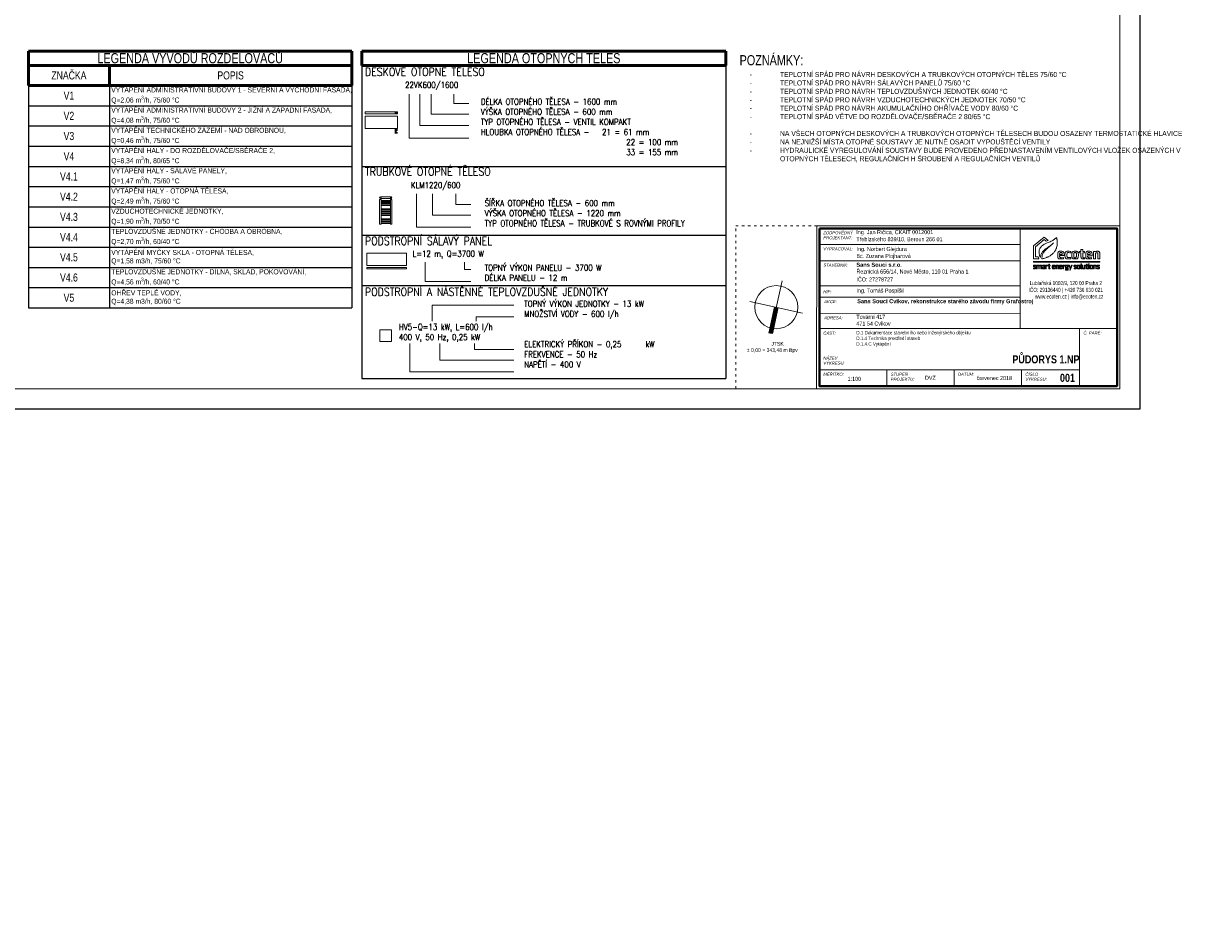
# Model space of a CAD drawing. Header units: millimetres. Extents: x 852228 to 2308442, y -221817 to -112108.
# Tile 3 of 24: x 949827 to 1007874, y -221817 to -177034. Entities that reach past the tile are written whole.
import ezdxf

# ---------------------------------------------------------------- set-up
doc = ezdxf.new("R2010")
doc.units = ezdxf.units.MM
doc.header["$LTSCALE"] = 10
doc.linetypes.add('ACAD_ISO03W100', pattern=[30, 12, -18])
doc.linetypes.add('DASHED', pattern=[19.05, 12.7, -6.35])
for name, color, linetype, lineweight in [('_UT_popis', 7, 'Continuous', 15), ('_UT_telesa', 40, 'Continuous', 15), ('_UT_zarizeni', 50, 'Continuous', 15), ('AA_FORMÁTY TISK', 7, 'Continuous', 15), ('AA_ROZPISKY', 7, 'Continuous', 15), ('AA_STUPEŇ DVZ', 4, 'Continuous', 15), ('AA_VÝKRES - BOURÁNÍ', 3, 'Continuous', 15), ('Kóty_obecně', 7, 'Continuous', 25), ('T-p_privodni', 1, 'Continuous', 35), ('T-p_zpetne', 5, 'DASHED', 35)]:
    doc.layers.add(name, color=color, linetype=linetype, lineweight=lineweight)
doc.layers.add('AA_FORMÁTY NETISK', color=40, linetype='Continuous', plot=False)
doc.styles.add('Popis', font='simplex.shx', dxfattribs={"width": 0.85, "height": 150})
doc.styles.get("Standard").update_dxf_attribs({"font": 'ic-simplex.shx', "width": 0.8})

# ---------------------------------------------------------------- blocks, each defined once
blk = doc.blocks.new('ecoten_logo_obrys')
at = {"lineweight": 5}
for points in [[(750, 1940), (899, 1620), (0, 1620), (0, 3760), (1740, 5160), (2420, 4610), (2057, 4478), (1740, 4740), (320, 3600), (320, 1940), (750, 1940)], [(3740, 5090), (3760, 5040), (3780, 4980), (3790, 4930), (3810, 4860), (3820, 4800), (3830, 4750), (3840, 4700), (3850, 4650), (3860, 4600), (3860, 4560), (3870, 4480), (3870, 4440), (3880, 4360), (3880, 4230), (3880, 4100), (3880, 4050), (3871, 3920), (3849, 3780), (3819, 3640), (3769, 3440), (3750, 3380), (3709, 3280), (3669, 3190), (3630, 3110), (3600, 3050), (3530, 2930), (3480, 2850), (3440, 2790), (3370, 2700), (3291, 2609), (3210, 2520), (3089, 2411), (2969, 2311), (2890, 2250), (2820, 2200), (2710, 2131), (2610, 2071), (2480, 1999), (2420, 1970), (2320, 1921), (2200, 1870), (2100, 1830), (2000, 1789), (1850, 1740), (1720, 1701), (1600, 1671), (1480, 1641), (1390, 1620), (1360, 1620), (1360, 1670), (1370, 1810), (1400, 2000), (1430, 2130), (1481, 2320), (1531, 2450), (1580, 2560), (1630, 2640), (1680, 2720), (1730, 2780), (1819, 2890), (1891, 2969), (1981, 3059), (2151, 3219), (2271, 3319), (2350, 3390), (2521, 3519), (2641, 3619), (2749, 3711), (2840, 3790), (2920, 3870), (3000, 3939), (3121, 4059), (3270, 4220), (3170, 4130), (3081, 4049), (2970, 3960), (2840, 3850), (2720, 3760), (2560, 3640), (2450, 3560), (2331, 3479), (2160, 3360), (2070, 3290), (1990, 3229), (1850, 3120), (1740, 3020), (1660, 2940), (1550, 2830), (1479, 2740), (1420, 2650), (1360, 2560), (1310, 2470), (1270, 2370), (1221, 2250), (1191, 2150), (1150, 2000), (1130, 1910), (1120, 1870), (1100, 1930), (1070, 2000), (1009, 2160), (979, 2270), (950, 2370), (920, 2540), (910, 2690), (910, 2830), (929, 2940), (959, 3080), (1010, 3220), (1059, 3330), (1131, 3450), (1180, 3520), (1241, 3590), (1331, 3679), (1461, 3789), (1549, 3861), (1640, 3920), (1761, 3989), (1900, 4060), (2030, 4121), (2140, 4170), (2240, 4210), (2410, 4269), (2550, 4320), (2730, 4400), (2890, 4481), (3030, 4559), (3130, 4619), (3220, 4671), (3290, 4720), (3380, 4780), (3440, 4830), (3560, 4920), (3650, 5000), (3740, 5090)], [(4260, 2140), (4980, 2140), (4980, 2240), (4971, 2420), (4961, 2530), (4931, 2650), (4891, 2720), (4850, 2770), (4770, 2820), (4700, 2840), (4640, 2850), (4580, 2860), (4510, 2860), (4340, 2860), (4260, 2851), (4190, 2830), (4110, 2800), (4060, 2760), (4020, 2720), (4000, 2680), (3980, 2630), (3961, 2540), (3950, 2470), (3950, 2420), (3950, 2340), (3950, 2120), (3950, 2030), (3960, 1970), (3979, 1850), (3990, 1810), (4010, 1770), (4040, 1720), (4070, 1690), (4120, 1650), (4170, 1630), (4230, 1610), (4300, 1600), (4560, 1600), (4680, 1611), (4820, 1631), (4910, 1640), (4910, 1840), (4590, 1812), (4440, 1809), (4390, 1820), (4360, 1830), (4330, 1850), (4310, 1870), (4300, 1890), (4290, 1910), (4280, 1940), (4260, 2020), (4260, 2140)], [(4260, 2350), (4680, 2350), (4680, 2400), (4670, 2480), (4660, 2550), (4640, 2590), (4610, 2620), (4590, 2630), (4570, 2640), (4540, 2650), (4400, 2650), (4370, 2640), (4330, 2620), (4310, 2600), (4290, 2580), (4280, 2550), (4270, 2510), (4260, 2440), (4260, 2350)], [(6090, 2820), (6090, 2600), (5910, 2619), (5780, 2630), (5590, 2630), (5540, 2620), (5500, 2590), (5480, 2560), (5460, 2480), (5450, 2410), (5450, 2040), (5460, 1980), (5480, 1930), (5500, 1890), (5530, 1860), (5570, 1840), (5610, 1830), (5670, 1820), (5850, 1820), (5970, 1830), (6100, 1839), (6100, 1650), (6010, 1629), (5880, 1611), (5760, 1600), (5490, 1600), (5410, 1610), (5350, 1630), (5290, 1660), (5260, 1680), (5220, 1720), (5190, 1770), (5160, 1840), (5139, 1930), (5130, 2070), (5130, 2100), (5130, 2410), (5140, 2480), (5160, 2610), (5180, 2660), (5200, 2700), (5230, 2750), (5260, 2780), (5310, 2810), (5360, 2830), (5400, 2840), (5460, 2850), (5550, 2861), (5660, 2861), (5810, 2850), (5950, 2840), (6040, 2829), (6090, 2820)], [(6240, 2060), (6240, 2410), (6250, 2520), (6270, 2610), (6290, 2660), (6310, 2700), (6340, 2740), (6380, 2780), (6430, 2810), (6500, 2830), (6600, 2849), (6940, 2849), (7010, 2840), (7070, 2820), (7120, 2800), (7150, 2780), (7200, 2730), (7230, 2690), (7250, 2650), (7270, 2580), (7280, 2530), (7290, 2480), (7301, 2320), (7301, 2140), (7291, 1990), (7280, 1900), (7260, 1830), (7240, 1780), (7210, 1730), (7180, 1700), (7150, 1670), (7090, 1640), (7030, 1620), (6980, 1610), (6910, 1600), (6630, 1600), (6550, 1610), (6480, 1630), (6430, 1650), (6390, 1670), (6330, 1720), (6300, 1780), (6280, 1830), (6270, 1870), (6260, 1910), (6250, 1980), (6240, 2060)], [(6710, 2660), (6820, 2660), (6860, 2650), (6910, 2630), (6940, 2600), (6960, 2560), (6970, 2520), (6980, 2470), (6990, 2360), (6990, 2090), (6981, 1990), (6970, 1940), (6950, 1880), (6930, 1850), (6900, 1830), (6860, 1810), (6820, 1800), (6720, 1800), (6680, 1810), (6640, 1830), (6610, 1850), (6590, 1870), (6570, 1910), (6560, 2000), (6551, 2130), (6551, 2330), (6560, 2460), (6570, 2530), (6580, 2570), (6600, 2600), (6620, 2620), (6650, 2640), (6670, 2650), (6710, 2660)], [(8810, 2140), (9530, 2140), (9530, 2240), (9521, 2420), (9511, 2530), (9481, 2650), (9441, 2720), (9400, 2770), (9320, 2820), (9250, 2840), (9190, 2850), (9130, 2860), (9060, 2860), (8890, 2860), (8810, 2851), (8740, 2830), (8660, 2800), (8610, 2760), (8570, 2720), (8550, 2680), (8530, 2630), (8511, 2540), (8500, 2470), (8500, 2420), (8500, 2340), (8500, 2120), (8500, 2030), (8510, 1970), (8529, 1850), (8540, 1810), (8560, 1770), (8590, 1720), (8620, 1690), (8670, 1650), (8720, 1630), (8780, 1610), (8850, 1600), (9110, 1600), (9230, 1611), (9370, 1631), (9460, 1640), (9460, 1840), (9140, 1812), (8990, 1809), (8940, 1820), (8910, 1830), (8880, 1850), (8860, 1870), (8850, 1890), (8840, 1910), (8830, 1940), (8810, 2020), (8810, 2140)], [(8810, 2350), (9230, 2350), (9230, 2400), (9220, 2480), (9210, 2550), (9190, 2590), (9160, 2620), (9140, 2630), (9120, 2640), (9090, 2650), (8950, 2650), (8920, 2640), (8880, 2620), (8860, 2600), (8840, 2580), (8830, 2550), (8820, 2510), (8810, 2440), (8810, 2350)], [(9740, 1620), (10060, 1620), (10060, 2540), (10210, 2589), (10320, 2610), (10370, 2610), (10410, 2600), (10430, 2580), (10440, 2560), (10440, 2550), (10440, 1620), (10764, 1620), (10764, 2590), (10740, 2680), (10710, 2740), (10660, 2790), (10610, 2820), (10560, 2840), (10520, 2850), (10320, 2850), (10240, 2830), (10160, 2800), (10040, 2750), (10030, 2770), (10020, 2800), (10010, 2830), (9740, 2830), (9740, 1620)], [(0, 1220), (10764, 1220), (10764, 1070), (0, 1070), (0, 1220)], [(30, 0), (290, 0), (320, 10), (340, 20), (360, 30), (390, 60), (400, 80), (410, 100), (410, 110), (410, 200), (400, 230), (380, 260), (360, 280), (330, 300), (270, 330), (220, 350), (170, 370), (140, 390), (120, 400), (100, 430), (100, 480), (110, 500), (140, 520), (240, 520), (350, 510), (380, 510), (380, 590), (280, 601), (140, 601), (90, 590), (70, 580), (50, 570), (40, 560), (20, 540), (10, 520), (0, 490), (0, 410), (10, 380), (20, 360), (40, 330), (70, 310), (100, 290), (150, 270), (220, 240), (260, 220), (290, 200), (300, 190), (310, 170), (310, 120), (300, 100), (280, 90), (250, 80), (110, 80), (30, 90), (30, 0)], [(520, 0), (520, 590), (600, 590), (610, 550), (660, 570), (720, 590), (800, 600), (850, 600), (900, 590), (930, 570), (940, 560), (1020, 580), (1070, 590), (1140, 600), (1200, 600), (1250, 590), (1280, 570), (1300, 540), (1310, 510), (1310, 0), (1220, 0), (1220, 470), (1210, 490), (1180, 510), (1120, 510), (1020, 491), (970, 480), (960, 470), (960, 0), (870, 0), (870, 480), (860, 500), (840, 510), (770, 510), (620, 470), (620, 0), (520, 0)], [(1450, 580), (1470, 500), (1610, 520), (1700, 520), (1730, 510), (1750, 500), (1760, 480), (1770, 460), (1770, 330), (1560, 330), (1530, 330), (1500, 320), (1480, 310), (1450, 290), (1430, 260), (1420, 230), (1420, 120), (1430, 80), (1440, 60), (1460, 30), (1480, 10), (1510, 0), (1540, -10), (1600, -10), (1650, 0), (1690, 10), (1760, 39), (1770, 40), (1780, 0), (1860, 0), (1860, 500), (1850, 530), (1840, 560), (1810, 580), (1790, 590), (1750, 600), (1580, 600), (1450, 580)], [(1770, 260), (1770, 130), (1620, 81), (1570, 80), (1540, 90), (1520, 120), (1510, 150), (1510, 210), (1540, 240), (1580, 260), (1770, 270), (1770, 260)], [(1990, 0), (1990, 590), (2080, 590), (2080, 550), (2130, 570), (2200, 590), (2260, 600), (2280, 600), (2280, 520), (2230, 510), (2160, 490), (2090, 470), (2080, 460), (2080, 0), (1990, 0)], [(2350, 510), (2350, 590), (2490, 590), (2490, 740), (2590, 740), (2590, 590), (2720, 590), (2720, 510), (2590, 510), (2590, 140), (2600, 100), (2620, 80), (2640, 70), (2740, 70), (2740, 0), (2680, -10), (2630, -10), (2580, 0), (2550, 10), (2510, 50), (2490, 120), (2490, 510), (2350, 510)], [(3160, 260), (3530, 260), (3530, 420), (3509, 510), (3490, 540), (3460, 570), (3390, 600), (3210, 600), (3170, 590), (3130, 570), (3100, 540), (3080, 490), (3070, 440), (3070, 160), (3090, 80), (3110, 40), (3150, 10), (3180, 0), (3240, -10), (3330, -10), (3500, 10), (3500, 80), (3400, 69), (3280, 69), (3220, 80), (3190, 100), (3170, 140), (3160, 180), (3160, 260)], [(3160, 340), (3160, 410), (3170, 460), (3190, 500), (3230, 520), (3270, 530), (3340, 530), (3390, 510), (3410, 490), (3430, 450), (3440, 420), (3440, 340), (3160, 340)], [(3640, 590), (3640, 0), (3740, 0), (3740, 470), (3840, 501), (3890, 510), (3960, 510), (3980, 500), (3990, 470), (3990, 0), (4090, 0), (4090, 500), (4070, 550), (4040, 580), (3990, 600), (3920, 600), (3850, 590), (3780, 570), (3730, 550), (3720, 590), (3640, 590)], [(4300, 260), (4670, 260), (4670, 420), (4649, 510), (4630, 540), (4600, 570), (4530, 600), (4350, 600), (4310, 590), (4270, 570), (4240, 540), (4220, 490), (4210, 440), (4210, 160), (4230, 80), (4250, 40), (4290, 10), (4320, 0), (4380, -10), (4470, -10), (4640, 10), (4640, 80), (4540, 69), (4420, 69), (4360, 80), (4330, 100), (4310, 140), (4300, 180), (4300, 260)], [(4300, 340), (4300, 410), (4310, 460), (4330, 500), (4370, 520), (4410, 530), (4480, 530), (4530, 510), (4550, 490), (4570, 450), (4580, 420), (4580, 340), (4300, 340)], [(4780, 0), (4780, 590), (4870, 590), (4870, 550), (4920, 570), (4990, 590), (5050, 600), (5070, 600), (5070, 520), (5020, 510), (4950, 490), (4880, 470), (4870, 460), (4870, 0), (4780, 0)], [(5670, 600), (5320, 600), (5260, 590), (5210, 570), (5180, 540), (5160, 510), (5150, 470), (5150, 330), (5170, 280), (5190, 260), (5210, 240), (5190, 220), (5190, 130), (5210, 90), (5240, 60), (5280, 50), (5490, 50), (5540, 30), (5570, -10), (5570, -30), (5570, -70), (5560, -90), (5540, -110), (5500, -130), (5330, -130), (5220, -121), (5220, -210), (5350, -219), (5500, -219), (5570, -200), (5620, -170), (5650, -130), (5670, -80), (5670, 20), (5650, 70), (5620, 100), (5570, 120), (5530, 130), (5320, 130), (5290, 140), (5280, 160), (5280, 200), (5300, 210), (5510, 210), (5570, 240), (5590, 260), (5610, 290), (5620, 340), (5620, 480), (5610, 520), (5680, 530), (5680, 600), (5670, 600)], [(5320, 520), (5470, 520), (5500, 510), (5520, 490), (5530, 460), (5530, 370), (5520, 330), (5490, 300), (5450, 290), (5320, 290), (5290, 300), (5270, 310), (5250, 330), (5240, 370), (5240, 460), (5260, 490), (5280, 510), (5320, 520)], [(5750, 590), (5860, 590), (6016, 109), (6172, 589), (6280, 589), (5998, -230), (5910, -230), (5980, 0), (5950, 0), (5750, 590)], [(6610, 0), (6870, 0), (6900, 10), (6920, 20), (6940, 30), (6970, 60), (6980, 80), (6990, 100), (6990, 110), (6990, 200), (6980, 230), (6960, 260), (6940, 280), (6910, 300), (6850, 330), (6800, 350), (6750, 370), (6720, 390), (6700, 400), (6680, 430), (6680, 480), (6690, 500), (6720, 520), (6820, 520), (6930, 510), (6960, 510), (6960, 590), (6860, 601), (6720, 601), (6670, 590), (6650, 580), (6630, 570), (6620, 560), (6600, 540), (6590, 520), (6580, 490), (6580, 410), (6590, 380), (6600, 360), (6620, 330), (6650, 310), (6680, 290), (6730, 270), (6800, 240), (6840, 220), (6870, 200), (6880, 190), (6890, 170), (6890, 120), (6880, 100), (6860, 90), (6830, 80), (6690, 80), (6610, 90), (6610, 0)], [(7090, 170), (7090, 420), (7110, 500), (7130, 540), (7160, 570), (7200, 590), (7260, 600), (7400, 600), (7450, 590), (7500, 570), (7530, 540), (7550, 500), (7560, 440), (7569, 370), (7569, 200), (7560, 130), (7540, 80), (7530, 60), (7490, 20), (7450, 0), (7370, -10), (7280, -10), (7210, 0), (7170, 20), (7140, 40), (7110, 90), (7090, 170)], [(7190, 200), (7190, 390), (7200, 450), (7210, 490), (7230, 510), (7280, 530), (7380, 530), (7420, 510), (7450, 480), (7460, 440), (7470, 380), (7470, 210), (7470, 170), (7450, 110), (7420, 90), (7380, 70), (7270, 70), (7240, 80), (7220, 100), (7200, 130), (7190, 200)], [(7850, -10), (7770, -10), (7730, 10), (7700, 50), (7690, 80), (7680, 130), (7680, 810), (7790, 810), (7790, 100), (7800, 70), (7820, 60), (7850, 60), (7850, -10)], [(8387, 1), (8387, 591), (8287, 591), (8287, 121), (8187, 90), (8137, 81), (8067, 81), (8047, 91), (8037, 121), (8037, 591), (7937, 591), (7937, 91), (7957, 41), (7987, 11), (8037, -9), (8107, -9), (8177, 1), (8247, 21), (8297, 41), (8307, 1), (8387, 1)], [(8480, 510), (8480, 590), (8620, 590), (8620, 740), (8720, 740), (8720, 590), (8850, 590), (8850, 510), (8720, 510), (8720, 140), (8730, 100), (8750, 80), (8770, 70), (8870, 70), (8870, 0), (8810, -10), (8760, -10), (8710, 0), (8680, 10), (8640, 50), (8620, 120), (8620, 510), (8480, 510)], [(8960, 710), (8980, 680), (9050, 680), (9070, 710), (9070, 770), (9050, 790), (8980, 790), (8960, 770), (8960, 710)], [(8970, 590), (8970, 0), (9060, 0), (9060, 590), (8970, 590)], [(9175, 170), (9175, 420), (9195, 500), (9215, 540), (9245, 570), (9285, 590), (9345, 600), (9485, 600), (9535, 590), (9585, 570), (9615, 540), (9635, 500), (9645, 440), (9654, 370), (9654, 200), (9645, 130), (9625, 80), (9615, 60), (9575, 20), (9535, 0), (9455, -10), (9365, -10), (9295, 0), (9255, 20), (9225, 40), (9195, 90), (9175, 170)], [(9275, 200), (9275, 390), (9285, 450), (9295, 490), (9315, 510), (9365, 530), (9465, 530), (9505, 510), (9535, 480), (9545, 440), (9555, 380), (9555, 210), (9555, 170), (9535, 110), (9505, 90), (9465, 70), (9355, 70), (9325, 80), (9305, 100), (9285, 130), (9275, 200)], [(9770, 590), (9770, 0), (9870, 0), (9870, 470), (9970, 501), (10020, 510), (10090, 510), (10110, 500), (10120, 470), (10120, 0), (10220, 0), (10220, 500), (10200, 550), (10170, 580), (10120, 600), (10050, 600), (9980, 590), (9910, 570), (9860, 550), (9850, 590), (9770, 590)], [(10360, 0), (10620, 0), (10650, 10), (10670, 20), (10690, 30), (10720, 60), (10730, 80), (10740, 100), (10740, 110), (10740, 200), (10730, 230), (10710, 260), (10690, 280), (10660, 300), (10600, 330), (10550, 350), (10500, 370), (10470, 390), (10450, 400), (10430, 430), (10430, 480), (10440, 500), (10470, 520), (10570, 520), (10680, 510), (10710, 510), (10710, 590), (10610, 601), (10470, 601), (10420, 590), (10400, 580), (10380, 570), (10370, 560), (10350, 540), (10340, 520), (10330, 490), (10330, 410), (10340, 380), (10350, 360), (10370, 330), (10400, 310), (10430, 290), (10480, 270), (10550, 240), (10590, 220), (10620, 200), (10630, 190), (10640, 170), (10640, 120), (10630, 100), (10610, 90), (10580, 80), (10440, 80), (10360, 90), (10360, 0)]]:
    blk.add_lwpolyline(points, dxfattribs=at)
blk.add_lwpolyline([(8270, 1800), (8170, 1800), (8120, 1810), (8090, 1830), (8070, 1850), (8050, 1900), (8050, 2620), (8320, 2620), (8320, 2830), (8050, 2830), (8050, 3130), (7730, 3130), (7730, 2830), (7460, 2830), (7460, 2620), (7730, 2620), (7730, 1960), (7740, 1880), (7750, 1830), (7770, 1770), (7790, 1730), (7840, 1680), (7880, 1650), (7920, 1630), (7980, 1610), (8050, 1600), (8230, 1600), (8300, 1610), (8350, 1620), (8350, 1810)], close=True, dxfattribs=at)
blk = doc.blocks.new('*T158')
at = {"layer": 'Kóty_obecně', "color": 6, "linetype": 'ByBlock', "lineweight": 50, "transparency": 16777216}
for p, q in [((0, 0), (16000, 0)), ((0, 0), (0, -1700)), ((16000, 0), (16000, -1700)), ((0, -700), (16000, -700)), ((4000, -700), (4000, -1700)), ((0, -1700), (16000, -1700))]:
    blk.add_line(p, q, dxfattribs=at)
at = {"layer": 'Kóty_obecně', "color": 0, "linetype": 'ByBlock', "lineweight": -2, "transparency": 16777216}
for p, q in [((0, -1700), (0, -12700)), ((4000, -1700), (4000, -12700)), ((16000, -1700), (16000, -12700)), ((0, -2700), (16000, -2700)), ((0, -3700), (16000, -3700)), ((0, -4700), (16000, -4700)), ((0, -5700), (16000, -5700)), ((0, -6700), (16000, -6700)), ((0, -7700), (16000, -7700)), ((0, -8700), (16000, -8700)), ((0, -9700), (16000, -9700)), ((0, -10700), (16000, -10700)), ((0, -11700), (16000, -11700)), ((0, -12700), (16000, -12700))]:
    blk.add_line(p, q, dxfattribs=at)
at = {"layer": 'Kóty_obecně', "color": 0, "transparency": 16777216}
for s, insert, char_height, width, attachment_point in [('{\\Fc:\\program files\\ab studio\\cadkonplus 2018\\2018\\fonts\\ic-simplex|c238;LEGENDA VÝVODŮ ROZDĚLOVAČŮ}', (8000, -350), 500, 15997, 5), ('Z{\\Fc:\\program files\\ab studio\\cadkonplus 2018\\2018\\fonts\\ic-simplex|c238;NAČKA}', (2000, -1200), 400, 3997, 5), ('P{\\Fc:\\program files\\ab studio\\cadkonplus 2018\\2018\\fonts\\ic-simplex|c238;OPIS}', (10000, -1200), 400, 11997, 5), ('\\A1;{\\Fc:\\program files\\ab studio\\cadkonplus 2018\\2018\\fonts\\ic-simplex|c238; VYTÁPĚNÍ ADMINISTRATIVNÍ BUDOVY 1 - SEVERNÍ A VÝCHODNÍ FASÁDA,\\P Q=2,06 m\\H0.7x;\\S3^ ;\\H1.42857x;/h, 75/60 °C}', (4001.5, -2200), 250, 11997, 4), ('{\\Fc:\\program files\\ab studio\\cadkonplus 2018\\2018\\fonts\\ic-simplex|c238;V1}', (2000, -2200), 400, 3997, 5), ('\\A1;{\\Fc:\\program files\\ab studio\\cadkonplus 2018\\2018\\fonts\\ic-simplex|c238; VYTÁPĚNÍ ADMINISTRATIVNÍ BUDOVY 2 - JIŽNÍ A ZÁPADNÍ FASÁDA,\\P Q=4,08 m\\H0.7x;\\S3^ ;\\H1.42857x;/h, 75/60 °C}', (4001.5, -3200), 250, 11997, 4), ('{\\Fc:\\program files\\ab studio\\cadkonplus 2018\\2018\\fonts\\ic-simplex|c238;V2}', (2000, -3200), 400, 3997, 5), ('{\\Fc:\\program files\\ab studio\\cadkonplus 2018\\2018\\fonts\\ic-simplex|c238;V3}', (2000, -4200), 400, 3997, 5), ('\\A1;{\\Fc:\\program files\\ab studio\\cadkonplus 2018\\2018\\fonts\\ic-simplex|c238; VYTÁPĚNÍ TECHNICKÉHO ZÁZEMÍ - NAD OBROBNOU,\\P Q=0,46 m\\H0.7x;\\S3^ ;\\H1.42857x;/h, 75/60 °C}', (4001.5, -4200), 250, 11997, 4), ('{\\Fc:\\program files\\ab studio\\cadkonplus 2018\\2018\\fonts\\ic-simplex|c238;V4}', (2000, -5200), 400, 3997, 5), ('\\A1;{\\Fc:\\program files\\ab studio\\cadkonplus 2018\\2018\\fonts\\ic-simplex|c238; VYTÁPĚNÍ HALY - DO ROZDĚLOVAČE/SBĚRAČE 2, \\P Q=8,34 m\\H0.7x;\\S3^ ;\\H1.42857x;/h, 80/65 °C}', (4001.5, -5200), 250, 11997, 4), ('\\A1;{\\Fc:\\program files\\ab studio\\cadkonplus 2018\\2018\\fonts\\ic-simplex|c238; VYTÁPĚNÍ HALY - SÁLAVÉ PANELY,\\P Q=1,47 m\\H0.7x;\\S3^ ;\\H1.42857x;/h, 75/60 °C}', (4001.5, -6200), 250, 11997, 4), ('{\\Fc:\\program files\\ab studio\\cadkonplus 2018\\2018\\fonts\\ic-simplex|c238;V4.1}', (2000, -6200), 400, 3997, 5), ('\\A1;{\\Fc:\\program files\\ab studio\\cadkonplus 2018\\2018\\fonts\\ic-simplex|c238; VYTÁPĚNÍ HALY - OTOPNÁ TĚLESA,\\P Q=2,49 m\\H0.7x;\\S3^ ;\\H1.42857x;/h, 75/60 °C}', (4001.5, -7200), 250, 11997, 4), ('{\\Fc:\\program files\\ab studio\\cadkonplus 2018\\2018\\fonts\\ic-simplex|c238;V4.2}', (2000, -7200), 400, 3997, 5), ('{\\Fc:\\program files\\ab studio\\cadkonplus 2018\\2018\\fonts\\ic-simplex|c238;V4.3}', (2000, -8200), 400, 3997, 5), ('\\A1;{\\Fc:\\program files\\ab studio\\cadkonplus 2018\\2018\\fonts\\ic-simplex|c238; VZDUCHOTECHNICKÉ JEDNOTKY,\\P Q=1,90 m\\H0.7x;\\S3^ ;\\H1.42857x;/h, 70/50 °C}', (4001.5, -8200), 250, 11997, 4), ('\\A1;{\\Fc:\\program files\\ab studio\\cadkonplus 2018\\2018\\fonts\\ic-simplex|c238; TEPLOVZDUŠNÉ JEDNOTKY - CHODBA A OBROBNA,\\P Q=2,70 m\\H0.7x;\\S3^ ;\\H1.42857x;/h, 60/40 °C}', (4001.5, -9200), 250, 11997, 4), ('{\\Fc:\\program files\\ab studio\\cadkonplus 2018\\2018\\fonts\\ic-simplex|c238;V4.4}', (2000, -9200), 400, 3997, 5), ('\\A1;{\\Fc:\\program files\\ab studio\\cadkonplus 2018\\2018\\fonts\\ic-simplex|c238; VYTÁPĚNÍ MYČKY SKLA - OTOPNÁ TĚLESA, \\P Q=1,58 m3/h, 75/60 °C}', (4001.5, -10200), 250, 11997, 4), ('{\\Fc:\\program files\\ab studio\\cadkonplus 2018\\2018\\fonts\\ic-simplex|c238;V4.5}', (2000, -10200), 400, 3997, 5), ('{\\Fc:\\program files\\ab studio\\cadkonplus 2018\\2018\\fonts\\ic-simplex|c238;V4.6}', (2000, -11200), 400, 3997, 5), ('\\A1;{\\Fc:\\program files\\ab studio\\cadkonplus 2018\\2018\\fonts\\ic-simplex|c238; TEPLOVZDUŠNÉ JEDNOTKY - DÍLNA, SKLAD, POKOVOVÁNÍ,\\P Q=4,56 m\\H0.7x;\\S3^ ;\\H1.42857x;/h, 60/40 °C}', (4001.5, -11200), 250, 11997, 4), ('{\\Fc:\\program files\\ab studio\\cadkonplus 2018\\2018\\fonts\\ic-simplex|c238;V5}', (2000, -12200), 400, 3997, 5), ('\\A1;{\\Fc:\\program files\\ab studio\\cadkonplus 2018\\2018\\fonts\\ic-simplex|c238; OHŘEV TEPLÉ VODY,\\P Q=4,38 m3/h, 80/60 °C}', (4001.5, -12200), 250, 11997, 4)]:
    blk.add_mtext(s, dxfattribs=dict(at, insert=insert, char_height=char_height, width=width, attachment_point=attachment_point))
blk = doc.blocks.new('*T159')
at = {"layer": 'Kóty_obecně', "color": 6, "linetype": 'ByBlock', "lineweight": 50, "transparency": 16777216}
for p, q in [((0, 0), (18000, 0)), ((0, 0), (0, -700)), ((18000, 0), (18000, -700)), ((0, -700), (18000, -700))]:
    blk.add_line(p, q, dxfattribs=at)
at = {"layer": 'Kóty_obecně', "color": 0, "linetype": 'ByBlock', "lineweight": -2, "transparency": 16777216}
for p, q in [((0, -700), (0, -16200)), ((18000, -700), (18000, -16200)), ((0, -5700), (18000, -5700)), ((0, -9100), (18000, -9100)), ((0, -11600), (18000, -11600)), ((0, -16200), (18000, -16200))]:
    blk.add_line(p, q, dxfattribs=at)
at = {"layer": 'Kóty_obecně', "color": 0, "transparency": 16777216, "insert": (9000, -350), "char_height": 500, "width": 17997, "attachment_point": 5}
blk.add_mtext('{\\Fc:\\program files\\ab studio\\cadkonplus 2018\\2018\\fonts\\ic-simplex|c238;LEGENDA OTOPNÝCH TĚLES}', dxfattribs=at)
blk = doc.blocks.new('*U138', base_point=(-800, 0))
blk.add_hatch(color=256).paths.add_polyline_path([(765, -50, 1), (725, -50, 1)])
at = {"color": 0, "linetype": 'ByBlock', "lineweight": -2}
for p, q in [((-800, -100), (-800, 0)), ((-800, 0), (800, 0)), ((800, 0), (800, -100)), ((800, -100), (-800, -100))]:
    blk.add_line(p, q, dxfattribs=at)
at = {"color": 0, "lineweight": -2}
for p, q in [((-760, -100), (-760, -100)), ((-660, -100), (-660, -100)), ((660, -100), (660, -100)), ((760, -100), (760, -100))]:
    blk.add_line(p, q, dxfattribs=at)
blk.add_circle((745, -50), 20)
blk = doc.blocks.new('*U123', base_point=(-300, 0))
at = {"color": 0, "linetype": 'ByBlock', "lineweight": -2}
for p, q in [((265, 0), (-265, 0)), ((-265, -70), (265, -70))]:
    blk.add_line(p, q, dxfattribs=at)
for p, q in [((-265, -35), (-265, -35)), ((265, -35), (265, -35))]:
    blk.add_line(p, q)
for centre in [(-265, -35), (265, -35)]:
    blk.add_circle(centre, 35, dxfattribs=at)

msp = doc.modelspace()

# ---------------------------------------------------------------- hatches: boundary and pattern name
at = {"layer": '_UT_telesa'}
h = msp.add_hatch(color=256, dxfattribs=at)
h.dxf.hatch_style = 1
h.paths.add_polyline_path([(968235, -181478, 1), (968235, -181438, 1)])

# ---------------------------------------------------------------- linework, layer by layer
at = {"layer": '_UT_popis'}
for points in [[(968921, -180533), (968921, -182707), (971864, -182707)], [(969445, -180533), (969445, -182076), (971864, -182076)], [(970004, -180533), (970004, -181525), (971864, -181525)], [(971864, -181002), (971124, -181002), (971124, -180533)], [(969280, -185464), (969280, -187109), (971958, -187109)], [(970066, -185464), (970066, -186523), (971958, -186523)], [(971220, -185464), (971220, -185993), (971958, -185993)], [(969698, -188844), (969698, -189795), (971958, -189795)], [(971659, -188844), (971659, -189210), (971958, -189210)], [(970059, -191771), (970059, -190979), (974089, -190979)], [(974089, -191544), (972236, -191544), (972236, -191771)], [(968946, -192872), (968946, -194265), (974089, -194265)], [(970430, -192872), (970430, -193701), (974089, -193701)], [(972150, -192872), (972150, -193168), (974089, -193168)]]:
    msp.add_lwpolyline(points, dxfattribs=at)
at = {"layer": '_UT_telesa'}
msp.add_lwpolyline([(968340, -181623), (968340, -182223), (966740, -182223), (966740, -181623)], close=True, dxfattribs=at)
for points in [[(967453, -185750), (967453, -186970), (967523, -186970), (967523, -185750), (967453, -185750)], [(967983, -185800), (967523, -185800)], [(967983, -185835), (967523, -185835)], [(967983, -185900), (967523, -185900)], [(967983, -185935), (967523, -185935)], [(967983, -186000), (967523, -186000)], [(967983, -186035), (967523, -186035)], [(967983, -186200), (967523, -186200)], [(967983, -186235), (967523, -186235)], [(967983, -186300), (967523, -186300)], [(967983, -185750), (967983, -186970), (968053, -186970), (968053, -185750), (967983, -185750)], [(967983, -186335), (967523, -186335)], [(967983, -186400), (967523, -186400)], [(967983, -186435), (967523, -186435)], [(967983, -186500), (967523, -186500)], [(967983, -186535), (967523, -186535)], [(967983, -186700), (967523, -186700)], [(967983, -186735), (967523, -186735)], [(967983, -186800), (967523, -186800)], [(967983, -186835), (967523, -186835)], [(967983, -186900), (967523, -186900)], [(967983, -186935), (967523, -186935)]]:
    msp.add_lwpolyline(points, dxfattribs=at)
msp.add_circle((968235, -181458), 20, dxfattribs=at)
at = {"layer": '_UT_zarizeni'}
for p, q in [((966822, -188404), (966822, -189004)), ((966822, -189107), (966822, -189167)), ((967465, -192194), (967465, -192774)), ((968045, -192194), (967465, -192194)), ((968045, -192774), (968045, -192194)), ((967465, -192774), (968045, -192774))]:
    msp.add_line(p, q, dxfattribs=at)
for points in [[(966822, -189004), (968774, -189004), (968774, -188404), (966822, -188404)], [(966822, -189167), (968774, -189167), (968774, -189107), (966822, -189107)]]:
    msp.add_lwpolyline(points, dxfattribs=at)
at = {"layer": 'AA_FORMÁTY NETISK'}
msp.add_lwpolyline([(1005077, -112108), (886277, -112108), (886277, -196108), (1005077, -196108)], close=True, dxfattribs=at)
at = {"layer": 'AA_FORMÁTY TISK'}
msp.add_lwpolyline([(1004077, -113108), (887277, -113108), (887277, -195108), (1004077, -195108)], close=True, dxfattribs=at)
at = {"layer": 'AA_ROZPISKY', "lineweight": 20}
for p, q in [((989211, -187973), (999145, -187974)), ((989211, -188773), (999145, -188774)), ((989211, -188773), (999145, -188774)), ((989211, -190023), (999145, -190024)), ((989252, -190576), (999145, -190577)), ((989252, -191376), (999144, -191377)), ((989211, -192123), (1003944, -192124)), ((989211, -194173), (1002085, -194174)), ((992544, -194173), (992544, -194973)), ((995878, -194173), (995877, -194973)), ((999211, -194174), (999211, -194974))]:
    msp.add_line(p, q, dxfattribs=at)
at = {"layer": 'AA_ROZPISKY'}
for p, q in [((986790, -192374), (987366, -189771)), ((988380, -191361), (985776, -190785)), ((1002086, -192124), (1002085, -194974))]:
    msp.add_line(p, q, dxfattribs=at)
at = {"layer": 'AA_ROZPISKY', "lineweight": 80}
msp.add_line((987078, -191073), (986790, -192374), dxfattribs=at)
at = {"layer": 'AA_ROZPISKY', "linetype": 'ACAD_ISO03W100', "lineweight": 20}
msp.add_lwpolyline([(985078, -187039), (1004078, -187041), (1004077, -195108), (985077, -195106)], close=True, dxfattribs=at)
at = {"layer": 'AA_ROZPISKY', "lineweight": 20}
for points in [[(989078, -187039), (1004078, -187041), (1004077, -195108), (989077, -195106)], [(999145, -187174), (1003945, -187174), (1003944, -192124), (999144, -192124)]]:
    msp.add_lwpolyline(points, close=True, dxfattribs=at)
at = {"layer": 'AA_ROZPISKY', "lineweight": 40}
msp.add_lwpolyline([(989212, -187173), (1003945, -187174), (1003944, -194974), (989211, -194973)], close=True, dxfattribs=at)
at = {"layer": 'AA_ROZPISKY'}
msp.add_circle((987078, -191073), 1067, dxfattribs=at)
at = {"layer": 'T-p_privodni'}
msp.add_lwpolyline([(968235, -182223), (968235, -182473)], dxfattribs=at)
at = {"layer": 'T-p_zpetne'}
msp.add_lwpolyline([(968285, -182223), (968285, -182473)], dxfattribs=at)

# ---------------------------------------------------------------- block references
for name, p in [('*T158', (950077, -178406)), ('*T159', (966577, -178406))]:
    msp.add_blockref(name, p)
at = {"layer": '_UT_telesa'}
msp.add_blockref('*U138', (966740, -181408), dxfattribs=at)
at = {"layer": '_UT_telesa', "rotation": 180}
msp.add_blockref('*U123', (968053, -185687), dxfattribs=at)
at = {"layer": 'AA_ROZPISKY', "xscale": 0.3046009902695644, "yscale": 0.3046009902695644, "zscale": 0.3046009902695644, "rotation": 359.994372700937}
msp.add_blockref('ecoten_logo_obrys', (999802, -189175), dxfattribs=at)

# ---------------------------------------------------------------- texts
at = {"layer": '_UT_popis', "char_height": 300, "attachment_point": 1, "style": 'Popis'}
for s, insert in [('{\\Fsimplex|c238;DÉLKA OTOPNÉHO TĚLESA - 1600 mm\\PVÝŠKA OTOPNÉHO TĚLESA - 600 mm\\PTYP OTOPNÉHO TĚLESA - VENTIL KOMPAKT\\PHLOUBKA OTOPNÉHO TĚLESA - ^I21 = 61 mm\\P^I^I^I^I^I^I22 = 100 mm\\P^I^I^I^I^I^I33 = 155 mm}', (972459, -180756)), ('{\\Fsimplex|c238;ŠÍŘKA OTOPNÉHO TĚLESA - 600 mm\\PVÝŠKA OTOPNÉHO TĚLESA - 1220 mm\\PTYP OTOPNÉHO TĚLESA - TRUBKOVÉ S ROVNÝMI PROFILY}', (972650, -185772)), ('{\\Fsimplex|c238;TOPNÝ VÝKON PANELU - 3700 W\\PDÉLKA PANELU - 12 m}', (972650, -188969)), ('{\\Fsimplex|c238;TOPNÝ VÝKON JEDNOTKY - 13 kW\\PMNOŽSTVÍ VODY - 600 l/h\\P\\P\\PELEKTRICKÝ PŘÍKON - 0,25 ^IkW\\PFREKVENCE - 50 Hz\\PNAPĚTÍ - 400 V}', (974605, -190756))]:
    msp.add_mtext_dynamic_manual_height_columns(s, width=42985.14, gutter_width=750, heights=[15487], dxfattribs=dict(at, insert=insert))
at = {"layer": '_UT_telesa', "attachment_point": 1, "style": 'Popis'}
for s, width, insert, char_height in [('{\\fsimplex|b0|i0|c238|p2;DESKOVÉ OTOPNÉ TĚLESO}', 8069.95, (966727, -179226), 400), ('\\fsimplex|b0|i0|c0|p0;\\W0.85;22VK600/1600\\P', 5871.89, (968708, -179926), 300), ('{\\fsimplex|b0|i0|c238|p2;TRUBKOVÉ OTOPNÉ TĚLESO}', 8069.95, (966727, -184162), 400), ('\\fsimplex|b0|i0|c0|p0;\\W0.85;KLM1220/600', 5871.89, (968999, -184885), 300), ('{\\fsimplex|b0|i0|c238|p2;PODSTROPNÍ SÁLAVÝ PANEL}', 8069.95, (966727, -187596), 400), ('{\\fsimplex|b0|i0|c238|p2;PODSTROPNÍ A NÁSTĚNNÉ TEPLOVZDUŠNÉ JEDNOTKY}', 20874.13, (966727, -190114), 400)]:
    msp.add_mtext_dynamic_manual_height_columns(s, width=width, gutter_width=500, heights=[2626], dxfattribs=dict(at, insert=insert, char_height=char_height))
at = {"layer": '_UT_zarizeni', "char_height": 300, "attachment_point": 1, "style": 'Popis'}
for s, width, insert in [('{\\fsimplex|b0|i0|c238|p2;L=12 m, Q=3700 W}', 4855.27, (969077, -188277)), ('{\\fsimplex|b0|i0|c238|p2;HV5-Q=13 kW, L=600 l/h\\P400 V, 50 Hz, 0,25 kW}', 6103.35, (968404, -191903))]:
    msp.add_mtext_dynamic_manual_height_columns(s, width=width, gutter_width=500, heights=[2626], dxfattribs=dict(at, insert=insert))
at = {"layer": 'AA_ROZPISKY', "rotation": 359.99437}
for s, width, insert, char_height, attachment_point in [('{\\fArial|b0|i1|c238|p34;ZODPOVĚDNÝ PROJEKTANT:}', 53.33, (989406, -187315), 150, 1), ('\\pt4200;Ing. {\\Fc:\\program files\\ab studio\\cadkonplus 2018\\2018\\fonts\\ic-simplex|c238;Jan Řičica, ČKAIT 0012001}', 6041.06, (991038, -187259), 200, 1), ('\\pt4200;{\\Fc:\\program files\\ab studio\\cadkonplus 2018\\2018\\fonts\\ic-simplex|c238;Třebízského 839/10, Beroun 266 01}', 6041.06, (991038, -187609), 200, 1), ('{\\fArial|b0|i1|c238|p34;VYPRACOVAL:}', 1241.72, (989406, -188115), 150, 1), ('\\pt4200;Ing. {\\Fc:\\program files\\ab studio\\cadkonplus 2018\\2018\\fonts\\ic-simplex|c238;Norbert Glejdura}', 4227.73, (991043, -188092), 200, 1), ('\\pt4200;{\\Fc:\\program files\\ab studio\\cadkonplus 2018\\2018\\fonts\\ic-simplex|c238;Bc. Zuzana Plojharová}', 4227.73, (991043, -188438), 200, 1), ('{\\fArial|b0|i1|c238|p34;STAVEBNÍK:}', 1241.72, (989406, -188915), 150, 1), ('\\pt4200;{\\fArial|b1|i0|c238|p34;Sans Souci s.r.o.\\P}Řeznická 656/14, Nové Město, 110 01 Praha 1', 8102.13, (991043, -188874), 200, 1), ('\\pt4200;IČO: 27278727', 6355.46, (991042, -189600), 200, 1), ('\\pi473.33333;{\\W0.7;Lublaňská 1002/9, 120 00 Praha 2\\P\\pi420,t2420,2620;IČO: 29136440 | +420 736 630 021\\P\\pi736.66667,t2736.66667,4936.66667;www.ecoten.cz | info@ecoten.cz\\H1.2619x; }', 4800, (999145, -189780), 200, 1), ('{\\fArial|b0|i1|c238|p34;HIP:}', 1241.72, (989406, -190229), 150, 1), ('\\pt4200;Ing. Tomáš Pospíšil', 3020.53, (991042, -190150), 200, 1), ('{\\fArial|b0|i1|c238|p34;AKCE:}', 1241.72, (989447, -190723), 150, 1), ('\\pt4200;{\\fArial|b1|i0|c238|p34;Sans Souci Cvikov, rekonstrukce starého závodu firmy Grafostroj}', 7735.47, (991083, -190677), 200, 1), ('{\\fArial|b0|i1|c238|p34;ADRESA:}', 1241.72, (989447, -191523), 150, 1), ('\\pt4200;Tovární 417 \\P471 54 Cvikov', 6355.46, (991042, -191450), 200, 1), ('{\\fArial|b0|i1|c238|p34;ČÁST: }', 565.93, (989406, -192285), 150, 1), ('{\\H0.83333x;D.1 Dokumentace stavebního nebo inženýrského objektu\\PD.1.4 Technika prostředí staveb\\PD.1.4.\\Fc:\\program files\\ab studio\\cadkonplus 2018\\2018\\fonts\\ic-simplex|c238;C\\Fc:\\program files\\ab studio\\cadkonplus 2018\\2018\\fonts\\ic-simplex|c0; \\Fc:\\program files\\ab studio\\cadkonplus 2018\\2018\\fonts\\ic-simplex|c238;Vytápění}', 9345.46, (991042, -192250), 200, 1), ('{\\fArial|b0|i1|c238|p34;Č. PARÉ:}', 1241.72, (1002280, -192271), 150, 1), ('\\pi1758.22222,t5678.22222;JTSK\\P\\pi545.77778,t4465.77778;± 0,00 = 343,48 m Bpv', 4000, (985078, -192789), 186.67, 1), ('{\\fArial|b0|i1|c238|p34;NÁZEV\\PVÝKRESU:}', 345.93, (989406, -193515), 150, 1), ('{\\fArial|b0|i1|c238|p34;MĚŘÍTKO:}', 1241.72, (989406, -194315), 150, 1), ('{\\fArial|b0|i1|c238|p34;STUPEŇ\\PPROJEKTU:}', 399.27, (992739, -194316), 150, 1), ('{\\fArial|b0|i1|c238|p34;DATUM:}', 1241.72, (996072, -194316), 150, 1), ('\\pt4200;červenec 2018', 1955.81, (998747, -194480), 200, 3), ('{\\fArial|b0|i1|c238|p34;ČÍSLO\\PVÝKRESU:}', 405.93, (999406, -194316), 150, 1), ('\\pt4200;1:100', 1301.35, (990607, -194518), 200, 1)]:
    msp.add_mtext_dynamic_manual_height_columns(s, width=width, gutter_width=150, heights=[0], dxfattribs=dict(at, insert=insert, char_height=char_height, attachment_point=attachment_point))
at = {"layer": 'AA_STUPEŇ DVZ', "insert": (994437, -194464), "char_height": 200, "attachment_point": 1, "rotation": 359.99437}
msp.add_mtext_dynamic_manual_height_columns('DVZ', width=1390.58, gutter_width=150, heights=[0], dxfattribs=at)
at = {"layer": 'AA_VÝKRES - BOURÁNÍ', "char_height": 400, "attachment_point": 3, "rotation": 359.99437}
for s, width, insert in [('\\pt8400;{\\fArial|b1|i0|c0|p34;PŮDORYS 1\\fArial|b1|i0|c238|p34;.\\fArial|b1|i0|c0|p34;NP}', 11060.2, (1002085, -193453)), ('\\pt8400;{\\fArial|b1|i0|c238|p34;001}', 1301.35, (1001860, -194367))]:
    msp.add_mtext_dynamic_manual_height_columns(s, width=width, gutter_width=150, heights=[0], dxfattribs=dict(at, insert=insert))
at = {"layer": 'Kóty_obecně', "insert": (985264, -178601), "char_height": 500, "attachment_point": 1}
msp.add_mtext_dynamic_manual_height_columns('\\A1;POZNÁMKY:\\P\\pi-1500,l2000,t2000;{\\Fc:\\program files\\ab studio\\cadkonplus 2018\\2018\\fonts\\ic-simplex|c238;\\H0.5x;-^ITEPLOTNÍ SPÁD PRO NÁVRH DESKOVÝCH A TRUBKOVÝCH OTOPNÝCH TĚLES 75/60 °C\\P-^ITEPLOTNÍ SPÁD PRO NÁVRH SÁLAVÝCH PANELŮ 75/60 °C\\P-^ITEPLOTNÍ SPÁD PRO NÁVRH TEPLOVZDUŠNÝCH JEDNOTEK 60/40 °C\\P-^ITEPLOTNÍ SPÁD PRO NÁVRH VZDUCHOTECHNICKÝCH JEDNOTEK 70/50 °C\\P-^ITEPLOTNÍ SPÁD PRO NÁVRH AKUMULAČNÍHO OHŘÍVAČE VODY 80/60 °C\\P-^ITEPLOTNÍ SPÁD VĚTVE DO ROZDĚLOVAČE/SBĚRAČE 2 80/65 °C\\P\\pi0,l0,tz;\\P\\pi-1500,l2000,t2000;-^INA VŠECH OTOPNÝCH DESKOVÝCH A TRUBKOVÝCH OTOPNÝCH TĚLESECH BUDOU OSAZENY TERMOSTATICKÉ HLAVICE\\P-^INA NEJNIŽŠÍ MÍSTA OTOPNÉ SOUSTAVY JE NUTNÉ OSADIT VYPOUŠTĚCÍ VENTILY\\P-^IHYDRAULICKÉ VYREGULOVÁNÍ SOUSTAVY BUDE PROVEDENO PŘEDNASTAVENÍM VENTILOVÝCH VLOŽEK OSAZENÝCH V OTOPNÝCH TĚLESECH, REGULAČNÍCH H ŠROUBENÍ A REGULAČNÍCH VENTILŮ}', width=18227.05, gutter_width=500, heights=[0], dxfattribs=at)

doc.saveas('drawing.dxf')
